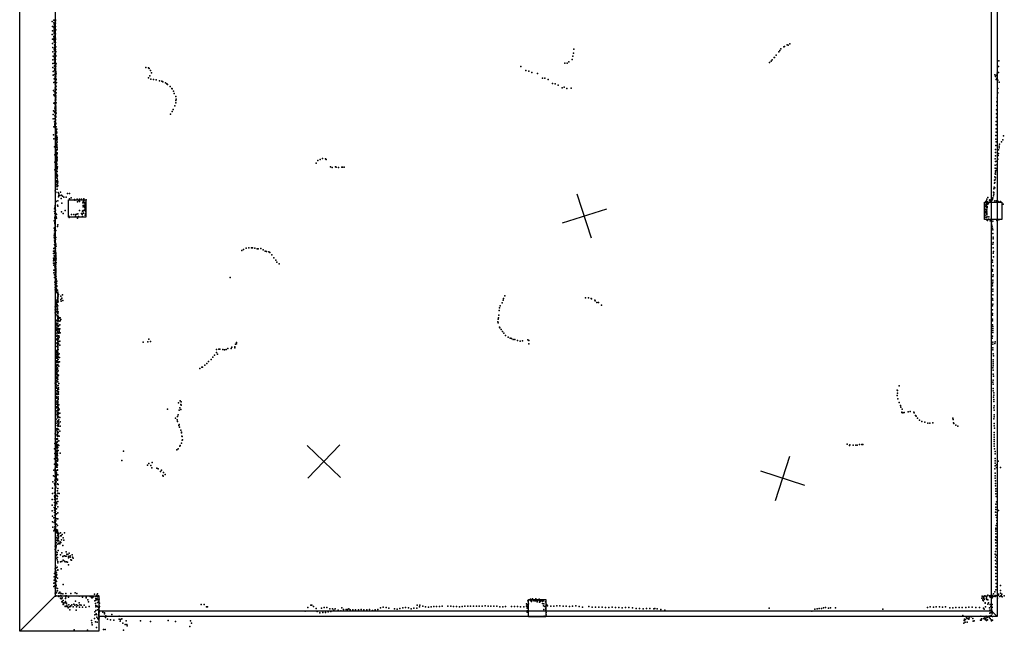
# Model space of a CAD drawing. Header units: millimetres. Extents: x -34490 to -17980, y -23183 to 13859.
# Tile 2 of 5: x -34490 to -26003, y -4784 to 490. Entities that reach past the tile are written whole.
import ezdxf

# ---------------------------------------------------------------- set-up
doc = ezdxf.new("R2010")
doc.units = ezdxf.units.MM
for name, color, linetype in [('P', 9, 'Continuous'), ('PANOS', 10, 'Continuous'), ('ROOMS', 1, 'Continuous'), ('WALLS', 3, 'Continuous')]:
    doc.layers.add(name, color=color, linetype=linetype)

# ---------------------------------------------------------------- blocks, each defined once
blk = doc.blocks.new('Column_R_3C')
for points in [[(-115.006, 115), (115.003, 115)], [(-115.006, -115.004), (-115.006, 115)], [(115.003, 115), (115.003, -115.004)], [(115.003, -115.004), (-115.006, -115.004)]]:
    blk.add_lwpolyline(points)

msp = doc.modelspace()

# ---------------------------------------------------------------- linework, layer by layer
at = {"layer": 'P'}
for p in [(-34210, 473), (-34207, 430), (-34196, 426), (-34194, 486), (-34194, 464), (-34193, 482), (-34192, 447), (-34191, 451), (-34191, 431), (-34188, 485), (-34186, 439), (-34183, 443), (-34182, 481), (-34181, 460), (-34181, 431), (-34180, 488), (-34210, 362), (-34207, 394), (-34194, 346), (-34193, 424), (-34192, 410), (-34192, 400), (-34192, 386), (-34192, 375), (-34192, 368), (-34192, 348), (-34190, 374), (-34188, 417), (-34188, 345), (-34187, 379), (-34186, 394), (-34186, 350), (-34185, 374), (-34184, 407), (-34181, 368), (-34178, 403), (-34207, 322), (-34207, 285), (-34195, 325), (-34194, 315), (-34193, 295), (-34192, 335), (-34191, 338), (-34191, 309), (-34190, 273), (-34189, 333), (-34189, 329), (-34188, 307), (-34187, 265), (-34186, 296), (-34185, 317), (-34185, 276), (-34185, 262), (-34184, 289), (-34182, 330), (-34181, 260), (-34180, 318), (-34180, 292), (-34179, 255), (-27904, 255), (-27898, 260), (-27874, 272), (-27865, 270), (-27852, 281), (-34205, 249), (-34205, 212), (-34202, 175), (-34193, 237), (-34191, 188), (-34190, 221), (-34189, 242), (-34189, 197), (-34188, 245), (-34188, 198), (-34187, 252), (-34187, 230), (-34186, 196), (-34185, 219), (-34184, 240), (-34184, 197), (-34183, 175), (-34182, 232), (-34181, 204), (-34179, 182), (-34179, 175), (-34178, 217), (-29723, 175), (-29715, 202), (-29712, 236), (-27969, 184), (-27946, 212), (-27937, 225), (-27928, 240), (-34204, 145), (-34204, 112), (-34191, 167), (-34191, 162), (-34191, 159), (-34191, 93), (-34191, 89), (-34190, 145), (-34190, 125), (-34189, 113), (-34186, 91), (-34185, 129), (-34185, 122), (-34185, 95), (-34185, 90), (-34184, 132), (-34183, 153), (-34183, 149), (-34180, 146), (-34180, 118), (-34178, 89), (-34176, 109), (-30171, 87), (-29791, 114), (-29771, 115), (-29757, 126), (-29728, 146), (-28026, 121), (-28012, 131), (-28003, 145), (-27987, 164), (-27983, 164), (-26054, 86), (-26049, 134), (-34203, 77), (-34202, 13), (-34201, 43), (-34191, 17), (-34190, 52), (-34189, 69), (-34187, 57), (-34184, 37), (-34184, 1), (-34182, 68), (-34182, 60), (-34182, 28), (-34181, 60), (-34181, 15), (-34180, 74), (-34179, 45), (-34179, 32), (-34178, 38), (-34178, 2), (-34178, 2), (-34177, 3), (-34176, 23), (-33402, 79), (-33378, 75), (-33374, 69), (-33368, 5), (-33361, 52), (-33354, 31), (-30126, 51), (-30102, 46), (-30075, 36), (-30027, 25), (-26085, 15), (-26071, 11), (-26064, 30), (-26053, 35), (-34195, -52), (-34193, -19), (-34186, -15), (-34184, -30), (-34184, -66), (-34183, -42), (-34182, -33), (-34182, -62), (-34182, -65), (-34181, -80), (-34180, -7), (-34180, -60), (-34179, -18), (-34179, -32), (-34179, -58), (-34176, -25), (-34174, -83), (-34171, -53), (-33380, -10), (-33360, -24), (-33335, -26), (-33312, -30), (-33284, -37), (-33265, -41), (-33256, -45), (-33234, -55), (-33220, -63), (-33216, -68), (-29983, -13), (-29963, -13), (-29935, -27), (-29897, -59), (-29873, -63), (-29848, -74), (-26080, -1), (-26074, -25), (-26067, -13), (-26058, -32), (-26048, -50), (-34198, -122), (-34196, -158), (-34190, -132), (-34189, -167), (-34184, -100), (-34184, -164), (-34183, -99), (-34183, -111), (-34183, -146), (-34182, -122), (-34181, -143), (-34181, -152), (-34180, -95), (-34180, -102), (-34180, -123), (-34180, -138), (-34179, -168), (-34177, -86), (-34176, -141), (-34175, -112), (-33193, -87), (-33179, -103), (-33175, -107), (-33165, -126), (-33159, -147), (-29814, -99), (-29798, -93), (-29774, -103), (-29737, -101), (-26060, -142), (-26058, -103), (-34196, -229), (-34189, -226), (-34187, -237), (-34185, -204), (-34183, -226), (-34183, -235), (-34182, -204), (-34182, -207), (-34182, -218), (-34181, -205), (-34181, -242), (-34181, -246), (-34180, -193), (-34180, -206), (-34180, -233), (-34179, -185), (-34178, -200), (-34177, -170), (-34176, -228), (-33151, -252), (-33145, -173), (-33144, -227), (-33143, -208), (-33141, -196), (-26067, -219), (-26067, -251), (-26065, -183), (-34201, -329), (-34199, -296), (-34189, -305), (-34187, -272), (-34186, -311), (-34185, -313), (-34184, -262), (-34183, -287), (-34182, -291), (-34181, -262), (-34181, -329), (-34180, -287), (-34179, -294), (-34179, -308), (-34178, -257), (-34178, -269), (-34178, -282), (-34177, -316), (-34176, -317), (-33190, -326), (-33175, -303), (-33166, -285), (-26070, -288), (-26070, -322), (-34201, -364), (-34189, -390), (-34189, -392), (-34188, -363), (-34187, -407), (-34187, -410), (-34187, -418), (-34186, -340), (-34186, -340), (-34185, -375), (-34182, -396), (-34180, -350), (-34180, -370), (-34180, -375), (-34180, -383), (-34179, -408), (-34178, -346), (-34178, -351), (-34177, -343), (-34177, -404), (-26073, -389), (-26072, -417), (-26071, -354), (-34197, -502), (-34196, -435), (-34187, -429), (-34184, -442), (-34182, -448), (-34181, -451), (-34180, -477), (-34179, -479), (-34178, -433), (-34175, -462), (-34174, -433), (-34174, -473), (-34172, -492), (-34171, -508), (-34169, -455), (-34169, -480), (-26074, -450), (-26073, -479), (-34194, -537), (-34182, -543), (-34181, -555), (-34180, -577), (-34179, -511), (-34178, -579), (-34176, -552), (-34174, -510), (-34174, -581), (-34173, -513), (-34172, -533), (-34172, -577), (-34171, -574), (-34170, -520), (-34170, -535), (-34170, -594), (-34169, -554), (-34169, -586), (-34168, -526), (-34168, -541), (-34166, -567), (-26075, -510), (-26075, -539), (-26075, -594), (-26073, -564), (-26044, -582), (-26028, -564), (-26016, -545), (-26010, -511), (-34189, -606), (-34187, -674), (-34180, -675), (-34178, -661), (-34177, -643), (-34177, -675), (-34176, -611), (-34176, -654), (-34175, -606), (-34175, -673), (-34173, -631), (-34172, -609), (-34171, -639), (-34171, -673), (-34170, -603), (-34170, -634), (-34168, -668), (-34167, -614), (-34166, -629), (-34166, -657), (-26080, -629), (-26080, -656), (-26054, -665), (-26052, -632), (-26048, -616), (-26047, -600), (-34186, -739), (-34177, -741), (-34175, -733), (-34174, -747), (-34173, -711), (-34173, -754), (-34172, -703), (-34172, -725), (-34172, -761), (-34171, -694), (-34171, -730), (-34171, -744), (-34169, -688), (-34169, -752), (-34169, -759), (-34168, -698), (-34168, -728), (-34167, -714), (-31934, -748), (-31920, -723), (-31901, -715), (-31880, -708), (-31854, -709), (-31847, -715), (-26081, -709), (-26080, -683), (-26080, -734), (-26068, -762), (-26067, -730), (-26059, -714), (-26056, -680), (-34187, -804), (-34179, -840), (-34173, -774), (-34173, -833), (-34172, -813), (-34171, -776), (-34171, -790), (-34171, -808), (-34171, -840), (-34170, -819), (-34168, -788), (-34168, -819), (-34167, -847), (-34166, -797), (-34165, -778), (-31811, -779), (-31797, -786), (-31769, -780), (-31762, -781), (-31741, -785), (-31713, -783), (-31706, -783), (-31692, -783), (-26083, -840), (-26082, -764), (-26081, -789), (-26080, -812), (-26079, -826), (-26078, -842), (-26074, -794), (-26073, -810), (-34179, -872), (-34173, -853), (-34172, -901), (-34172, -932), (-34171, -850), (-34170, -872), (-34170, -872), (-34170, -912), (-34169, -905), (-34168, -879), (-34166, -863), (-34165, -893), (-34165, -921), (-34165, -924), (-34163, -857), (-34162, -908), (-26088, -921), (-26087, -895), (-26085, -914), (-26084, -866), (-26083, -890), (-26080, -873), (-34183, -986), (-34182, -991), (-34181, -1000), (-34180, -971), (-34177, -951), (-34177, -1001), (-34166, -937), (-34166, -941), (-34166, -971), (-34163, -949), (-34160, -939), (-34158, -1000), (-34153, -1012), (-34137, -998), (-34078, -1008), (-34061, -1009), (-26095, -997), (-26093, -999), (-26092, -968), (-26092, -1014), (-26090, -953), (-26084, -959), (-34182, -1068), (-34175, -1078), (-34160, -1071), (-34155, -1038), (-34152, -1027), (-34144, -1026), (-34133, -1053), (-34129, -1024), (-34127, -1092), (-34120, -1033), (-34108, -1040), (-34089, -1040), (-34062, -1062), (-34061, -1054), (-34047, -1047), (-34016, -1060), (-34015, -1067), (-33994, -1059), (-33991, -1080), (-33979, -1069), (-33975, -1058), (-33975, -1079), (-33973, -1063), (-33956, -1058), (-33944, -1089), (-33943, -1082), (-33943, -1083), (-33937, -1076), (-33936, -1056), (-33934, -1090), (-33924, -1095), (-33923, -1103), (-33921, -1085), (-33918, -1064), (-26171, -1088), (-26161, -1077), (-26158, -1089), (-26157, -1073), (-26153, -1057), (-26153, -1095), (-26149, -1081), (-26149, -1102), (-26146, -1042), (-26141, -1097), (-26138, -1093), (-26132, -1067), (-26127, -1062), (-26126, -1078), (-26119, -1079), (-26118, -1076), (-26109, -1061), (-26106, -1064), (-26104, -1053), (-26103, -1046), (-26095, -1030), (-26085, -1072), (-26071, -1072), (-26053, -1077), (-26036, -1079), (-26013, -1100), (-34190, -1142), (-34189, -1163), (-34188, -1126), (-34188, -1182), (-34184, -1111), (-34181, -1152), (-34177, -1182), (-34165, -1110), (-34162, -1119), (-34129, -1168), (-34114, -1181), (-34097, -1156), (-33996, -1187), (-33988, -1184), (-33975, -1155), (-33956, -1182), (-33954, -1180), (-33947, -1160), (-33945, -1165), (-33943, -1113), (-33943, -1124), (-33942, -1155), (-33939, -1179), (-33932, -1108), (-33932, -1121), (-33932, -1152), (-33930, -1152), (-33929, -1122), (-33929, -1151), (-33927, -1133), (-33926, -1123), (-33925, -1120), (-33923, -1126), (-33921, -1124), (-33921, -1144), (-33921, -1160), (-33921, -1182), (-33920, -1164), (-26175, -1104), (-26174, -1118), (-26172, -1164), (-26171, -1149), (-26171, -1179), (-26164, -1120), (-26163, -1167), (-26162, -1115), (-26162, -1144), (-26162, -1172), (-26161, -1148), (-26159, -1106), (-26157, -1162), (-26156, -1128), (-26155, -1167), (-26154, -1170), (-26153, -1118), (-26153, -1150), (-26153, -1180), (-26152, -1132), (-26151, -1122), (-26151, -1125), (-34193, -1245), (-34188, -1239), (-34187, -1216), (-34187, -1221), (-34187, -1258), (-34186, -1268), (-34185, -1204), (-34185, -1271), (-34184, -1241), (-34183, -1210), (-34183, -1262), (-34182, -1228), (-34174, -1209), (-34173, -1189), (-34171, -1222), (-34066, -1203), (-34063, -1215), (-34042, -1189), (-34023, -1189), (-34009, -1204), (-34007, -1190), (-33992, -1222), (-33984, -1208), (-33950, -1189), (-33948, -1208), (-33925, -1197), (-26167, -1195), (-26162, -1213), (-26160, -1215), (-26155, -1235), (-26154, -1192), (-26153, -1189), (-26152, -1210), (-26147, -1243), (-26140, -1230), (-26135, -1211), (-26125, -1245), (-26116, -1245), (-26114, -1261), (-26102, -1247), (-26067, -1243), (-26050, -1236), (-34193, -1307), (-34190, -1352), (-34189, -1331), (-34188, -1320), (-34186, -1301), (-34185, -1277), (-34185, -1313), (-34185, -1330), (-34184, -1287), (-34184, -1307), (-34184, -1349), (-34183, -1347), (-34179, -1329), (-34163, -1292), (-34162, -1280), (-26112, -1276), (-26108, -1291), (-26106, -1308), (-26102, -1322), (-26101, -1353), (-34193, -1369), (-34192, -1385), (-34191, -1417), (-34190, -1400), (-34188, -1361), (-34188, -1431), (-34187, -1423), (-34186, -1363), (-34186, -1383), (-34186, -1394), (-34184, -1366), (-34184, -1400), (-34184, -1426), (-34183, -1367), (-34183, -1393), (-34183, -1419), (-34181, -1406), (-34180, -1437), (-34179, -1387), (-26100, -1385), (-26099, -1400), (-26098, -1430), (-34198, -1525), (-34197, -1505), (-34196, -1483), (-34192, -1481), (-34191, -1449), (-34190, -1513), (-34188, -1522), (-34187, -1504), (-34186, -1453), (-34185, -1468), (-34185, -1512), (-34185, -1524), (-34184, -1451), (-34183, -1483), (-34183, -1485), (-34182, -1503), (-34181, -1506), (-34180, -1486), (-34179, -1446), (-34179, -1466), (-34179, -1521), (-34179, -1527), (-34176, -1463), (-32574, -1500), (-32561, -1492), (-32537, -1480), (-32514, -1476), (-32493, -1476), (-32483, -1477), (-32462, -1479), (-32443, -1486), (-32433, -1485), (-32411, -1484), (-32392, -1495), (-32374, -1506), (-32363, -1508), (-32343, -1511), (-32335, -1518), (-26102, -1446), (-26098, -1477), (-26098, -1522), (-26095, -1509), (-34198, -1567), (-34198, -1588), (-34198, -1610), (-34194, -1579), (-34192, -1546), (-34191, -1610), (-34188, -1553), (-34188, -1564), (-34187, -1583), (-34185, -1542), (-34184, -1572), (-34183, -1572), (-34182, -1588), (-34182, -1602), (-34181, -1612), (-34179, -1537), (-34179, -1545), (-34179, -1565), (-34179, -1585), (-34179, -1605), (-34178, -1554), (-34177, -1586), (-34176, -1571), (-34176, -1603), (-32316, -1537), (-32300, -1563), (-32283, -1585), (-32273, -1600), (-26105, -1584), (-26104, -1600), (-26097, -1555), (-34195, -1628), (-34195, -1670), (-34194, -1692), (-34186, -1641), (-34186, -1673), (-34185, -1653), (-34183, -1621), (-34183, -1664), (-34180, -1632), (-34180, -1645), (-34180, -1654), (-34179, -1617), (-34179, -1652), (-34179, -1665), (-34179, -1674), (-34178, -1662), (-34178, -1685), (-34177, -1634), (-34177, -1680), (-34177, -1692), (-34177, -1694), (-32254, -1615), (-26104, -1663), (-26104, -1678), (-26098, -1632), (-34191, -1711), (-34190, -1732), (-34187, -1774), (-34182, -1705), (-34181, -1734), (-34181, -1737), (-34180, -1707), (-34179, -1770), (-34178, -1724), (-34178, -1739), (-34178, -1753), (-34177, -1704), (-34177, -1739), (-34177, -1765), (-34176, -1722), (-34175, -1745), (-34175, -1749), (-34175, -1751), (-34171, -1781), (-34171, -1781), (-34170, -1764), (-32676, -1733), (-26103, -1772), (-26102, -1725), (-26102, -1757), (-26100, -1710), (-34184, -1793), (-34184, -1818), (-34184, -1840), (-34182, -1862), (-34178, -1802), (-34177, -1784), (-34177, -1799), (-34176, -1828), (-34174, -1815), (-34174, -1846), (-34174, -1854), (-34173, -1801), (-34172, -1833), (-34172, -1845), (-34171, -1784), (-34171, -1845), (-34171, -1847), (-34170, -1804), (-34169, -1811), (-34168, -1864), (-34165, -1841), (-34164, -1863), (-34162, -1861), (-26104, -1788), (-26104, -1804), (-26103, -1835), (-26103, -1852), (-34171, -1946), (-34170, -1929), (-34170, -1942), (-34165, -1927), (-34164, -1904), (-34164, -1920), (-34163, -1929), (-34163, -1937), (-34162, -1883), (-34162, -1915), (-34162, -1945), (-34161, -1871), (-34161, -1899), (-34160, -1885), (-34160, -1905), (-34160, -1926), (-34160, -1932), (-34159, -1877), (-34158, -1894), (-34157, -1943), (-34155, -1879), (-34136, -1895), (-34135, -1923), (-34131, -1936), (-34126, -1912), (-34122, -1883), (-34118, -1931), (-30332, -1951), (-30321, -1928), (-30319, -1914), (-30308, -1891), (-29612, -1909), (-29588, -1908), (-29564, -1914), (-29561, -1916), (-29533, -1930), (-29530, -1935), (-29514, -1950), (-29501, -1950), (-26104, -1915), (-26103, -1883), (-26103, -1930), (-34185, -2013), (-34183, -1986), (-34175, -2027), (-34171, -1955), (-34170, -1981), (-34170, -1986), (-34169, -1965), (-34169, -1968), (-34169, -1984), (-34169, -2006), (-34168, -2013), (-34167, -1965), (-34166, -2026), (-34166, -2034), (-34165, -1998), (-34165, -2009), (-34163, -1998), (-34163, -2012), (-34163, -2029), (-34163, -2032), (-34161, -1978), (-34158, -2029), (-30356, -2019), (-30355, -1994), (-30349, -1978), (-29474, -1973), (-26106, -2011), (-26105, -1978), (-26102, -1963), (-34184, -2038), (-34176, -2054), (-34170, -2102), (-34170, -2108), (-34166, -2101), (-34164, -2043), (-34164, -2071), (-34163, -2063), (-34163, -2066), (-34162, -2087), (-34161, -2047), (-34161, -2066), (-34161, -2111), (-34160, -2041), (-34160, -2045), (-34159, -2100), (-34159, -2106), (-34158, -2066), (-34158, -2082), (-34153, -2077), (-34151, -2086), (-34148, -2110), (-34141, -2080), (-34140, -2106), (-34135, -2094), (-30367, -2116), (-30365, -2093), (-30364, -2082), (-30361, -2057), (-26106, -2043), (-26105, -2059), (-26104, -2092), (-26104, -2107), (-34177, -2161), (-34173, -2183), (-34172, -2127), (-34171, -2138), (-34170, -2170), (-34169, -2145), (-34169, -2191), (-34168, -2173), (-34166, -2149), (-34165, -2170), (-34164, -2132), (-34164, -2203), (-34160, -2128), (-34158, -2157), (-34158, -2185), (-34155, -2147), (-34155, -2152), (-34153, -2204), (-34152, -2175), (-34150, -2175), (-34150, -2200), (-34148, -2188), (-34144, -2142), (-34143, -2176), (-30365, -2125), (-30355, -2161), (-30352, -2168), (-30341, -2181), (-30327, -2200), (-26104, -2141), (-26103, -2157), (-26103, -2173), (-26103, -2190), (-26103, -2206), (-34177, -2216), (-34173, -2239), (-34173, -2266), (-34167, -2211), (-34167, -2231), (-34167, -2232), (-34167, -2273), (-34165, -2257), (-34163, -2269), (-34161, -2238), (-34161, -2280), (-34160, -2269), (-34160, -2271), (-34158, -2236), (-34158, -2242), (-34157, -2214), (-34157, -2246), (-34155, -2288), (-34154, -2261), (-34153, -2236), (-34152, -2212), (-34149, -2249), (-34144, -2282), (-34142, -2210), (-33426, -2290), (-33386, -2288), (-33376, -2266), (-33361, -2286), (-30316, -2214), (-30301, -2232), (-30279, -2248), (-30262, -2256), (-30252, -2260), (-30235, -2268), (-30222, -2268), (-30200, -2275), (-30177, -2281), (-30157, -2278), (-30110, -2270), (-30102, -2275), (-26107, -2255), (-26104, -2240), (-26102, -2290), (-26081, -2287), (-34178, -2359), (-34176, -2328), (-34175, -2298), (-34172, -2371), (-34165, -2294), (-34165, -2363), (-34163, -2297), (-34163, -2314), (-34162, -2305), (-34162, -2328), (-34162, -2352), (-34161, -2317), (-34161, -2334), (-34161, -2341), (-34161, -2354), (-34160, -2326), (-34160, -2341), (-34160, -2376), (-34158, -2354), (-34156, -2304), (-34143, -2317), (-32794, -2355), (-32772, -2352), (-32765, -2352), (-32740, -2354), (-32724, -2356), (-32709, -2355), (-32695, -2346), (-32666, -2346), (-32662, -2333), (-32636, -2331), (-32636, -2340), (-32630, -2309), (-32621, -2295), (-32620, -2306), (-30101, -2306), (-26103, -2358), (-26102, -2307), (-26101, -2341), (-26086, -2303), (-34177, -2449), (-34176, -2386), (-34175, -2414), (-34175, -2455), (-34172, -2400), (-34171, -2428), (-34168, -2453), (-34167, -2424), (-34167, -2454), (-34167, -2456), (-34165, -2387), (-34164, -2399), (-34164, -2414), (-34164, -2433), (-34163, -2379), (-34162, -2409), (-34162, -2423), (-34162, -2438), (-34161, -2381), (-34159, -2440), (-34158, -2418), (-34158, -2460), (-34157, -2397), (-34150, -2390), (-34147, -2424), (-34147, -2461), (-32862, -2458), (-32838, -2441), (-32826, -2421), (-32811, -2403), (-32793, -2380), (-32786, -2395), (-26100, -2392), (-26099, -2444), (-26099, -2460), (-26096, -2410), (-34178, -2482), (-34177, -2510), (-34176, -2539), (-34175, -2532), (-34174, -2489), (-34173, -2522), (-34171, -2465), (-34171, -2499), (-34169, -2489), (-34169, -2526), (-34165, -2511), (-34165, -2520), (-34164, -2526), (-34162, -2492), (-34161, -2483), (-34159, -2465), (-34157, -2538), (-34153, -2499), (-32936, -2517), (-32921, -2507), (-32914, -2506), (-32895, -2490), (-32877, -2476), (-26101, -2513), (-26100, -2495), (-26099, -2478), (-26099, -2531), (-34176, -2572), (-34176, -2605), (-34175, -2555), (-34175, -2566), (-34174, -2589), (-34173, -2622), (-34172, -2600), (-34171, -2599), (-34170, -2562), (-34168, -2547), (-34165, -2575), (-34165, -2603), (-34164, -2547), (-34163, -2569), (-34163, -2576), (-34162, -2590), (-34162, -2612), (-34155, -2574), (-26099, -2618), (-26098, -2566), (-26096, -2584), (-34185, -2644), (-34178, -2640), (-34178, -2674), (-34178, -2708), (-34177, -2643), (-34175, -2655), (-34175, -2677), (-34175, -2687), (-34174, -2709), (-34171, -2658), (-34169, -2709), (-34168, -2634), (-34166, -2686), (-34165, -2713), (-34163, -2631), (-34163, -2633), (-34162, -2668), (-34161, -2633), (-34161, -2666), (-34160, -2699), (-34158, -2698), (-34157, -2664), (-34154, -2684), (-34154, -2700), (-34153, -2646), (-26926, -2704), (-26925, -2708), (-26908, -2667), (-26101, -2635), (-26100, -2691), (-26098, -2654), (-26098, -2709), (-34177, -2739), (-34177, -2775), (-34173, -2731), (-34171, -2742), (-34171, -2763), (-34171, -2774), (-34168, -2795), (-34165, -2765), (-34164, -2741), (-34163, -2796), (-34162, -2769), (-34160, -2741), (-34159, -2777), (-34159, -2786), (-34158, -2723), (-34158, -2728), (-34158, -2763), (-34158, -2763), (-34155, -2719), (-34155, -2740), (-33106, -2796), (-26926, -2752), (-26923, -2730), (-26922, -2780), (-26096, -2764), (-26093, -2728), (-26093, -2747), (-26093, -2784), (-34179, -2885), (-34178, -2811), (-34177, -2845), (-34173, -2847), (-34173, -2858), (-34172, -2826), (-34170, -2805), (-34168, -2879), (-34166, -2849), (-34166, -2856), (-34163, -2823), (-34162, -2809), (-34161, -2816), (-34161, -2851), (-34161, -2875), (-34160, -2801), (-34160, -2831), (-34160, -2837), (-34159, -2852), (-34156, -2879), (-34155, -2864), (-34151, -2832), (-34148, -2868), (-33217, -2869), (-33121, -2814), (-33114, -2878), (-33109, -2856), (-33102, -2870), (-33101, -2829), (-33098, -2805), (-33098, -2835), (-26908, -2810), (-26897, -2838), (-26895, -2851), (-26884, -2868), (-26094, -2802), (-26094, -2858), (-26091, -2839), (-26091, -2877), (-34179, -2921), (-34176, -2955), (-34167, -2900), (-34166, -2911), (-34165, -2931), (-34164, -2893), (-34164, -2931), (-34163, -2942), (-34162, -2905), (-34160, -2920), (-34160, -2943), (-34160, -2944), (-34159, -2897), (-34159, -2907), (-34159, -2965), (-34157, -2906), (-34154, -2908), (-34154, -2934), (-34153, -2961), (-34144, -2903), (-34143, -2941), (-33148, -2945), (-33132, -2960), (-33130, -2933), (-33123, -2916), (-26885, -2893), (-26885, -2898), (-26878, -2899), (-26865, -2898), (-26832, -2892), (-26814, -2888), (-26784, -2895), (-26780, -2900), (-26768, -2924), (-26764, -2929), (-26751, -2946), (-26733, -2962), (-26447, -2945), (-26443, -2957), (-26094, -2952), (-26091, -2916), (-26089, -2934), (-34179, -3035), (-34175, -2989), (-34170, -3050), (-34168, -3010), (-34166, -2971), (-34166, -3042), (-34163, -2973), (-34163, -3012), (-34163, -3034), (-34163, -3035), (-34162, -3004), (-34162, -3045), (-34161, -2987), (-34158, -2988), (-34158, -3016), (-34157, -2976), (-34156, -3001), (-34154, -3016), (-34154, -3043), (-34153, -2989), (-34142, -2979), (-34140, -3016), (-33128, -2974), (-33118, -3010), (-33114, -3001), (-33112, -3024), (-33101, -3049), (-26715, -2974), (-26688, -2980), (-26661, -2988), (-26646, -2988), (-26620, -2985), (-26442, -2985), (-26439, -2992), (-26422, -3007), (-26403, -3015), (-26090, -2992), (-26089, -3011), (-26088, -3031), (-34185, -3123), (-34183, -3081), (-34171, -3124), (-34170, -3129), (-34169, -3089), (-34167, -3065), (-34167, -3085), (-34166, -3095), (-34165, -3069), (-34164, -3105), (-34164, -3105), (-34164, -3124), (-34163, -3081), (-34163, -3128), (-34162, -3063), (-34160, -3097), (-34157, -3071), (-34148, -3100), (-34143, -3057), (-33094, -3066), (-33094, -3072), (-33091, -3100), (-33090, -3105), (-33090, -3137), (-33086, -3132), (-26090, -3089), (-26090, -3109), (-26089, -3069), (-26089, -3129), (-34189, -3211), (-34186, -3166), (-34177, -3212), (-34176, -3185), (-34176, -3195), (-34174, -3153), (-34172, -3156), (-34172, -3169), (-34171, -3179), (-34167, -3151), (-34167, -3190), (-34166, -3153), (-34166, -3205), (-34164, -3146), (-34163, -3179), (-34163, -3222), (-34161, -3174), (-34161, -3198), (-34152, -3141), (-34152, -3181), (-33136, -3220), (-33123, -3210), (-33108, -3189), (-33107, -3183), (-33096, -3163), (-27358, -3171), (-27336, -3181), (-27335, -3175), (-27305, -3180), (-27284, -3180), (-27271, -3178), (-27251, -3173), (-27231, -3172), (-27223, -3173), (-26090, -3147), (-26090, -3168), (-26090, -3189), (-26087, -3210), (-34191, -3298), (-34188, -3251), (-34182, -3285), (-34181, -3265), (-34179, -3226), (-34179, -3236), (-34179, -3306), (-34178, -3255), (-34177, -3252), (-34176, -3291), (-34175, -3261), (-34170, -3235), (-34170, -3287), (-34170, -3288), (-34169, -3257), (-34169, -3275), (-34168, -3260), (-34167, -3234), (-34166, -3287), (-34165, -3247), (-34164, -3270), (-34163, -3268), (-34163, -3294), (-34161, -3306), (-34159, -3225), (-34140, -3249), (-33596, -3230), (-26083, -3253), (-26083, -3294), (-26082, -3234), (-34196, -3394), (-34191, -3344), (-34184, -3376), (-34183, -3387), (-34180, -3316), (-34178, -3336), (-34178, -3345), (-34176, -3317), (-34176, -3332), (-34176, -3356), (-34173, -3370), (-34172, -3363), (-34172, -3369), (-34171, -3314), (-34171, -3341), (-34168, -3314), (-34168, -3368), (-34167, -3343), (-34165, -3318), (-34165, -3352), (-34165, -3391), (-34164, -3348), (-33609, -3312), (-33389, -3350), (-33376, -3336), (-33360, -3354), (-33351, -3374), (-33347, -3329), (-33307, -3377), (-33296, -3383), (-33266, -3394), (-26085, -3384), (-26083, -3315), (-26083, -3335), (-26083, -3357), (-26070, -3371), (-26069, -3348), (-26055, -3318), (-26037, -3371), (-34198, -3443), (-34187, -3449), (-34184, -3418), (-34183, -3407), (-34177, -3476), (-34175, -3396), (-34175, -3422), (-34175, -3438), (-34175, -3450), (-34175, -3454), (-34174, -3412), (-34174, -3444), (-34173, -3468), (-34171, -3418), (-34166, -3431), (-34165, -3472), (-34164, -3395), (-34162, -3436), (-33276, -3407), (-33255, -3441), (-33254, -3447), (-33251, -3416), (-33237, -3433), (-26083, -3420), (-26081, -3442), (-26081, -3463), (-34207, -3549), (-34203, -3496), (-34189, -3510), (-34186, -3480), (-34186, -3520), (-34185, -3551), (-34184, -3531), (-34183, -3558), (-34180, -3498), (-34179, -3547), (-34178, -3488), (-34178, -3504), (-34177, -3521), (-34177, -3538), (-34176, -3495), (-34164, -3513), (-34163, -3482), (-34162, -3553), (-34159, -3519), (-26080, -3486), (-26079, -3509), (-26078, -3531), (-26077, -3555), (-34210, -3647), (-34207, -3597), (-34191, -3647), (-34190, -3619), (-34189, -3591), (-34188, -3645), (-34187, -3629), (-34186, -3584), (-34186, -3613), (-34185, -3585), (-34185, -3586), (-34185, -3619), (-34185, -3644), (-34183, -3567), (-34183, -3631), (-34183, -3641), (-34182, -3624), (-34181, -3572), (-34181, -3613), (-34181, -3649), (-34180, -3597), (-34177, -3641), (-34170, -3609), (-34168, -3641), (-34163, -3573), (-34163, -3621), (-34162, -3594), (-34148, -3596), (-26077, -3577), (-26075, -3600), (-26074, -3622), (-34209, -3695), (-34192, -3717), (-34191, -3674), (-34187, -3697), (-34186, -3676), (-34186, -3724), (-34185, -3722), (-34184, -3695), (-34184, -3714), (-34183, -3723), (-34181, -3651), (-34181, -3667), (-34181, -3683), (-34181, -3726), (-34180, -3700), (-34179, -3674), (-34172, -3670), (-34171, -3728), (-34170, -3684), (-34162, -3666), (-34160, -3712), (-26077, -3734), (-26076, -3689), (-26075, -3714), (-26071, -3669), (-34209, -3744), (-34207, -3790), (-34196, -3806), (-34191, -3759), (-34189, -3739), (-34187, -3782), (-34184, -3754), (-34184, -3755), (-34184, -3787), (-34184, -3804), (-34182, -3777), (-34182, -3779), (-34181, -3750), (-34181, -3805), (-34171, -3772), (-34170, -3814), (-34162, -3763), (-34162, -3815), (-26078, -3758), (-26076, -3782), (-26069, -3803), (-26064, -3759), (-26064, -3783), (-26054, -3743), (-34207, -3841), (-34205, -3887), (-34193, -3847), (-34187, -3883), (-34186, -3830), (-34185, -3819), (-34185, -3840), (-34185, -3861), (-34185, -3886), (-34184, -3896), (-34183, -3850), (-34182, -3858), (-34181, -3886), (-34180, -3832), (-34179, -3830), (-34179, -3883), (-34178, -3859), (-34172, -3859), (-34165, -3873), (-26077, -3895), (-26075, -3902), (-26074, -3872), (-26068, -3828), (-26067, -3853), (-34194, -3918), (-34189, -3904), (-34188, -3916), (-34179, -3934), (-34176, -3906), (-34176, -3923), (-34174, -3920), (-34174, -3929), (-34173, -3906), (-34172, -3976), (-34167, -3982), (-34165, -3912), (-34164, -3923), (-34163, -3927), (-34163, -3938), (-34163, -3957), (-34162, -3940), (-34159, -3951), (-34157, -3980), (-34156, -3966), (-34156, -3977), (-34155, -3939), (-34155, -3945), (-34153, -3940), (-34139, -3934), (-34137, -3960), (-34132, -3962), (-34123, -3950), (-34114, -3978), (-34102, -3934), (-26077, -3944), (-26076, -3970), (-26075, -3921), (-26074, -3975), (-34185, -4051), (-34182, -4055), (-34182, -4067), (-34178, -4061), (-34178, -4072), (-34176, -4042), (-34175, -3998), (-34175, -4043), (-34175, -4055), (-34172, -4022), (-34168, -4005), (-34162, -4032), (-34160, -3994), (-34159, -4004), (-34156, -4000), (-34156, -4003), (-34151, -4025), (-34143, -4028), (-34143, -4031), (-34140, -4012), (-34135, -4018), (-34129, -3994), (-34118, -4045), (-34108, -3999), (-26078, -3994), (-26077, -4020), (-26077, -4046), (-26073, -4001), (-34184, -4079), (-34181, -4117), (-34180, -4088), (-34180, -4100), (-34179, -4133), (-34178, -4122), (-34177, -4096), (-34177, -4099), (-34176, -4132), (-34173, -4152), (-34168, -4105), (-34166, -4121), (-34164, -4149), (-34158, -4087), (-34137, -4126), (-34126, -4107), (-34119, -4139), (-34114, -4135), (-34102, -4133), (-34096, -4136), (-34089, -4098), (-34089, -4136), (-34082, -4120), (-34074, -4121), (-34068, -4139), (-34068, -4151), (-34063, -4109), (-34055, -4133), (-34055, -4146), (-34038, -4125), (-34035, -4144), (-34029, -4153), (-26081, -4120), (-26080, -4146), (-26079, -4095), (-26074, -4074), (-26074, -4127), (-34180, -4216), (-34172, -4237), (-34168, -4169), (-34167, -4231), (-34161, -4181), (-34161, -4193), (-34137, -4184), (-34125, -4181), (-34115, -4172), (-34103, -4180), (-34098, -4186), (-34085, -4186), (-34077, -4189), (-34069, -4212), (-34050, -4168), (-34043, -4171), (-26079, -4174), (-26078, -4228), (-26077, -4203), (-26069, -4235), (-26067, -4159), (-26067, -4184), (-34193, -4314), (-34190, -4285), (-34184, -4244), (-34183, -4272), (-34182, -4303), (-34179, -4271), (-34178, -4259), (-34178, -4284), (-34178, -4297), (-34177, -4271), (-34176, -4318), (-34175, -4305), (-34172, -4281), (-34169, -4297), (-34164, -4325), (-34162, -4257), (-34161, -4253), (-34131, -4246), (-26077, -4256), (-26077, -4311), (-26076, -4285), (-34196, -4399), (-34195, -4370), (-34193, -4342), (-34190, -4396), (-34187, -4340), (-34184, -4411), (-34183, -4330), (-34183, -4332), (-34183, -4362), (-34183, -4389), (-34181, -4381), (-34180, -4382), (-34179, -4344), (-34179, -4404), (-34178, -4355), (-34177, -4378), (-34177, -4410), (-34174, -4390), (-34171, -4354), (-34116, -4380), (-26076, -4340), (-26072, -4371), (-26072, -4400), (-26035, -4388), (-34183, -4454), (-34182, -4419), (-34181, -4416), (-34181, -4419), (-34181, -4481), (-34180, -4441), (-34180, -4454), (-34179, -4438), (-34174, -4477), (-34171, -4453), (-34165, -4416), (-34164, -4436), (-34152, -4480), (-34151, -4455), (-34151, -4477), (-34151, -4484), (-34145, -4447), (-34144, -4452), (-34138, -4497), (-34135, -4475), (-34132, -4459), (-34131, -4482), (-34124, -4496), (-34118, -4460), (-34098, -4477), (-34092, -4459), (-34092, -4486), (-34086, -4479), (-34069, -4490), (-34048, -4459), (-34011, -4452), (-33997, -4457), (-33976, -4481), (-33948, -4489), (-33918, -4494), (-33916, -4489), (-33881, -4485), (-33873, -4486), (-33869, -4496), (-33866, -4494), (-33863, -4482), (-33854, -4486), (-33846, -4465), (-33845, -4464), (-33834, -4485), (-33824, -4472), (-33819, -4460), (-33819, -4486), (-33809, -4477), (-26198, -4497), (-26194, -4480), (-26191, -4483), (-26180, -4490), (-26178, -4480), (-26170, -4479), (-26162, -4481), (-26158, -4481), (-26156, -4489), (-26155, -4485), (-26146, -4473), (-26132, -4481), (-26131, -4479), (-26126, -4479), (-26126, -4491), (-26125, -4490), (-26117, -4472), (-26112, -4496), (-26108, -4494), (-26106, -4476), (-26105, -4491), (-26102, -4483), (-26097, -4461), (-26089, -4480), (-26086, -4477), (-26084, -4445), (-26082, -4483), (-26081, -4476), (-26075, -4425), (-26071, -4479), (-26061, -4497), (-26055, -4475), (-26054, -4463), (-26052, -4469), (-26043, -4484), (-26037, -4432), (-26036, -4454), (-26033, -4479), (-26029, -4476), (-26024, -4484), (-26023, -4463), (-26022, -4486), (-26003, -4477), (-34133, -4504), (-34127, -4531), (-34126, -4502), (-34124, -4528), (-34116, -4552), (-34115, -4517), (-34115, -4519), (-34114, -4539), (-34112, -4550), (-34101, -4538), (-34098, -4566), (-34098, -4569), (-34095, -4500), (-34094, -4526), (-34093, -4538), (-34086, -4540), (-34084, -4559), (-34083, -4571), (-34080, -4569), (-34072, -4581), (-34067, -4557), (-34063, -4572), (-34053, -4571), (-34050, -4563), (-34040, -4557), (-34028, -4572), (-34024, -4550), (-34015, -4560), (-34009, -4523), (-34001, -4574), (-34000, -4556), (-33988, -4562), (-33978, -4538), (-33975, -4577), (-33971, -4555), (-33961, -4560), (-33947, -4576), (-33933, -4558), (-33920, -4576), (-33901, -4513), (-33896, -4530), (-33891, -4570), (-33841, -4521), (-33835, -4545), (-33834, -4515), (-33833, -4500), (-33833, -4561), (-33833, -4573), (-33832, -4574), (-33823, -4510), (-33822, -4568), (-33821, -4504), (-33819, -4537), (-33816, -4513), (-33813, -4576), (-33809, -4511), (-33808, -4511), (-33808, -4526), (-33808, -4537), (-33806, -4545), (-33806, -4564), (-33804, -4506), (-33804, -4568), (-33804, -4579), (-33802, -4569), (-33801, -4540), (-32925, -4553), (-32901, -4554), (-32880, -4572), (-32872, -4573), (-32005, -4578), (-31981, -4559), (-31972, -4560), (-31958, -4571), (-31864, -4579), (-31841, -4580), (-31713, -4581), (-31380, -4581), (-31357, -4575), (-31332, -4579), (-31188, -4581), (-31164, -4578), (-31139, -4581), (-31065, -4560), (-31044, -4572), (-31041, -4560), (-31015, -4568), (-30991, -4573), (-30966, -4576), (-30943, -4573), (-30919, -4571), (-30896, -4569), (-30872, -4569), (-30847, -4568), (-30798, -4568), (-30774, -4568), (-30750, -4569), (-30725, -4570), (-30700, -4572), (-30676, -4569), (-30653, -4566), (-30627, -4567), (-30603, -4568), (-30578, -4566), (-30553, -4568), (-30528, -4568), (-30504, -4566), (-30479, -4565), (-30453, -4567), (-30428, -4568), (-30403, -4567), (-30377, -4568), (-30351, -4572), (-30325, -4572), (-30301, -4569), (-30250, -4569), (-30224, -4569), (-30198, -4571), (-30172, -4572), (-30145, -4574), (-30122, -4548), (-30122, -4567), (-30116, -4555), (-30116, -4574), (-30111, -4521), (-30103, -4547), (-30100, -4512), (-30090, -4514), (-30087, -4518), (-30086, -4508), (-30079, -4528), (-30078, -4520), (-30070, -4504), (-30061, -4517), (-30056, -4519), (-30055, -4517), (-30054, -4521), (-30051, -4516), (-30047, -4518), (-30043, -4521), (-30041, -4503), (-30035, -4512), (-30035, -4517), (-30028, -4529), (-30026, -4517), (-30025, -4519), (-30012, -4507), (-30009, -4516), (-30009, -4532), (-30007, -4521), (-30007, -4521), (-30002, -4523), (-30002, -4526), (-29991, -4512), (-29985, -4522), (-29984, -4524), (-29982, -4545), (-29976, -4522), (-29974, -4563), (-29973, -4546), (-29964, -4570), (-29957, -4530), (-29956, -4576), (-29953, -4551), (-29946, -4557), (-29939, -4565), (-29912, -4566), (-29886, -4567), (-29860, -4564), (-29833, -4563), (-29805, -4566), (-29778, -4568), (-29750, -4570), (-29724, -4567), (-29696, -4565), (-29667, -4571), (-29638, -4575), (-29585, -4570), (-29554, -4576), (-29527, -4575), (-29498, -4577), (-29470, -4577), (-29441, -4578), (-29413, -4578), (-29384, -4577), (-29354, -4580), (-29326, -4578), (-29296, -4582), (-29268, -4580), (-29239, -4578), (-29208, -4581), (-27543, -4579), (-27458, -4582), (-26665, -4578), (-26643, -4572), (-26614, -4576), (-26589, -4574), (-26563, -4573), (-26535, -4576), (-26509, -4574), (-26473, -4582), (-26446, -4582), (-26421, -4578), (-26392, -4579), (-26365, -4578), (-26336, -4578), (-26309, -4576), (-26280, -4576), (-26247, -4580), (-26218, -4580), (-26188, -4512), (-26188, -4515), (-26182, -4498), (-26181, -4520), (-26174, -4507), (-26168, -4538), (-26167, -4540), (-26164, -4574), (-26156, -4502), (-26155, -4511), (-26146, -4512), (-26145, -4551), (-26139, -4539), (-26130, -4582), (-26126, -4554), (-26120, -4569), (-26109, -4578), (-26108, -4552), (-26108, -4576), (-34057, -4598), (-34004, -4601), (-33842, -4642), (-33841, -4617), (-33834, -4605), (-33831, -4633), (-33829, -4638), (-33824, -4662), (-33819, -4598), (-33811, -4645), (-33808, -4644), (-33807, -4590), (-33807, -4618), (-33807, -4619), (-33806, -4605), (-33805, -4619), (-33774, -4619), (-33760, -4626), (-33759, -4634), (-33749, -4664), (-33748, -4651), (-33694, -4640), (-33633, -4653), (-32029, -4611), (-31934, -4586), (-31926, -4612), (-31902, -4624), (-31888, -4585), (-31878, -4621), (-31854, -4621), (-31830, -4617), (-31817, -4590), (-31807, -4612), (-31794, -4591), (-31783, -4601), (-31770, -4591), (-31746, -4602), (-31722, -4607), (-31699, -4597), (-31676, -4596), (-31664, -4597), (-31653, -4591), (-31640, -4598), (-31617, -4599), (-31594, -4600), (-31568, -4598), (-31545, -4597), (-31522, -4598), (-31498, -4600), (-31474, -4597), (-31449, -4606), (-31426, -4599), (-31402, -4596), (-31309, -4584), (-31260, -4590), (-31235, -4592), (-31212, -4586), (-31114, -4589), (-31091, -4584), (-31067, -4585), (-30117, -4585), (-30117, -4608), (-30117, -4619), (-29973, -4597), (-29969, -4654), (-29956, -4587), (-29954, -4598), (-29952, -4621), (-29951, -4641), (-29177, -4588), (-29147, -4588), (-29116, -4590), (-29088, -4587), (-29057, -4588), (-29025, -4591), (-29016, -4586), (-28995, -4590), (-28963, -4595), (-28929, -4601), (-28031, -4584), (-27663, -4611), (-27635, -4592), (-27617, -4590), (-27600, -4586), (-27579, -4586), (-27561, -4583), (-27519, -4584), (-27500, -4583), (-27049, -4592), (-26360, -4648), (-26328, -4664), (-26288, -4660), (-26206, -4654), (-26183, -4585), (-26176, -4594), (-26158, -4653), (-26150, -4666), (-26133, -4653), (-26133, -4665), (-26129, -4653), (-26127, -4602), (-26127, -4629), (-26125, -4625), (-26117, -4649), (-26116, -4623), (-26114, -4597), (-26108, -4620), (-26108, -4632), (-26107, -4610), (-26105, -4656), (-33870, -4691), (-33869, -4711), (-33865, -4727), (-33845, -4675), (-33835, -4702), (-33827, -4752), (-33822, -4705), (-33815, -4673), (-33811, -4671), (-33810, -4683), (-33804, -4668), (-33732, -4678), (-33708, -4685), (-33677, -4687), (-33633, -4679), (-33624, -4697), (-33621, -4682), (-33610, -4676), (-33600, -4715), (-33580, -4725), (-33571, -4694), (-33565, -4725), (-33562, -4736), (-33448, -4693), (-33361, -4699), (-33209, -4690), (-33148, -4700), (-33023, -4742), (-33016, -4693), (-33008, -4714), (-26351, -4714), (-26350, -4692), (-26345, -4678), (-26344, -4684), (-26340, -4706), (-26337, -4681), (-26326, -4671), (-26324, -4704), (-26321, -4674), (-26315, -4675), (-26310, -4678), (-26307, -4669), (-26273, -4674), (-26271, -4697), (-26264, -4693), (-26208, -4687), (-26203, -4688), (-26200, -4682), (-26199, -4677), (-26181, -4673), (-26174, -4674), (-26171, -4668), (-26169, -4681), (-26162, -4671), (-26161, -4686), (-26156, -4692), (-26149, -4684), (-26124, -4673), (-26115, -4684), (-26113, -4694), (-26104, -4688), (-34019, -4770), (-33905, -4773), (-33768, -4769), (-33753, -4769), (-33595, -4775)]:
    msp.add_point(p, dxfattribs=at)
at = {"layer": 'PANOS'}
for points in [[(-29561.9, -1395.4), (-29683.8, -1014.5)], [(-29432.4, -1144), (-29813.3, -1265.9)], [(-32011.9, -3180.8), (-31723.7, -3458.3)], [(-31729.1, -3175.5), (-32006.5, -3463.6)], [(-27974.4, -3655.2), (-27850.2, -3274.9)], [(-27722.2, -3527.2), (-28102.4, -3402.9)]]:
    msp.add_lwpolyline(points, dxfattribs=at)
at = {"layer": 'ROOMS'}
msp.add_lwpolyline([(-34184.6, 2170.8), (-34184.6, -4479.1), (-33807.9, -4479.1), (-33807.9, -4606.6), (-26114.5, -4606.6), (-26114.5, 2298.3), (-27148.6, 2298.3), (-33852.6, 2298.3), (-33852.6, 2170.8), (-34184.6, 2170.8)], close=True, dxfattribs=at)
at = {"layer": 'WALLS'}
for points in [[(-34489.6, -4784.1), (-34489.6, 2475.8), (-34337.1, 2323.3), (-34184.6, 2170.8), (-34184.6, -4479.1), (-34337.1, -4631.6), (-34489.6, -4784.1)], [(-26114.5, -4606.6), (-26114.5, 2298.3), (-26089.5, 2298.3), (-26064.5, 2298.3), (-26064.5, -4656.6), (-26089.5, -4631.6), (-26114.5, -4606.6)], [(-34184.6, -4479.1), (-33807.9, -4479.1), (-33807.9, -4631.6), (-33807.9, -4784.1), (-34489.6, -4784.1), (-34337.1, -4631.6), (-34184.6, -4479.1)], [(-33807.9, -4606.6), (-26114.5, -4606.6), (-26089.5, -4631.6), (-26064.5, -4656.6), (-33807.9, -4656.6), (-33807.9, -4631.6), (-33807.9, -4606.6)]]:
    msp.add_lwpolyline(points, dxfattribs=at)

# ---------------------------------------------------------------- block references
at = {"layer": 'WALLS', "xscale": 0.652174, "yscale": 0.652174}
for p in [(-33994.7, -1137.9), (-26098.1, -1157.2), (-30029.3, -4584.6)]:
    msp.add_blockref('Column_R_3C', p, dxfattribs=at)

doc.saveas('drawing.dxf')
